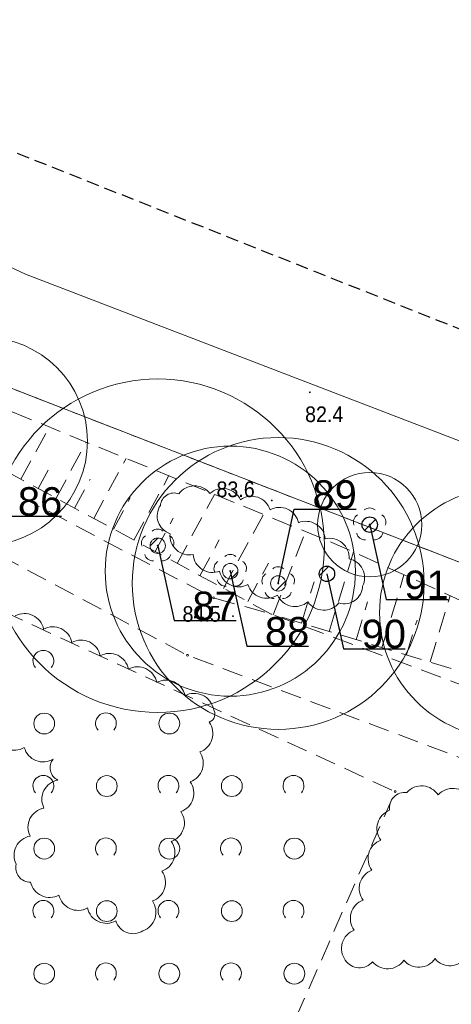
# Model space of a CAD drawing. Header units: metres. Extents: x 6540907 to 6541833, y 5893434 to 5894895.
# Tile 57 of 256: x 6541266 to 6541286, y 5893682 to 5893729. Entities that reach past the tile are written whole.
import ezdxf
from ezdxf import colors
from ezdxf.entities.mleader import LeaderData, LeaderLine
from ezdxf.math import Vec2, Vec3

# ---------------------------------------------------------------- set-up
doc = ezdxf.new("R2010")
doc.units = ezdxf.units.M
doc.header["$MEASUREMENT"] = 0
for name, pattern in [('1.0_0.5', [1.5, 1, -0.5]), ('2', [0.9, 0.6, -0.3]), ('219-500', [0, 0]), ('egug-500', [1, 0.5, -0.5])]:
    doc.linetypes.add(name, pattern=pattern)
doc.layers.get('0').update_dxf_attribs({"color": 2, "linetype": 'CONTINUOUS', "lineweight": 5})
for name, color, linetype, lineweight in [('140-Punkty robocze', 251, 'CONTINUOUS', 9), ('218-kontur użytku gruntowego', 251, 'CONTINUOUS', 9), ('219-działka ewidencyjna', 152, 'CONTINUOUS', 18), ('chodnik', 251, 'CONTINUOUS', 9), ('drzewo liściaste', 251, 'CONTINUOUS', 9), ('pikieta naturalna', 251, 'CONTINUOUS', 9), ('pikieta naturalna-Atr2', 251, 'CONTINUOUS', 9), ('skarpa nieumocniona', 251, 'CONTINUOUS', 9), ('woda stojąca', 251, 'CONTINUOUS', 9), ('z_g_TOPOLE_e2', 30, 'CONTINUOUS', 20), ('z_g_TOPOLE_out_E1', 12, 'CONTINUOUS', 20), ('z_i_drzewa_liściste_korony', 66, 'CONTINUOUS', 20), ('z_i_drzewa_opis', 7, 'CONTINUOUS', 25), ('zadrzewienie  zakrzewienie', 252, 'CONTINUOUS', 15), ('Zakres', 252, 'CONTINUOUS', 15)]:
    doc.layers.add(name, color=color, linetype=linetype, lineweight=lineweight)
doc.layers.add('z_i_masywy_grupy', color=7, linetype='CONTINUOUS', lineweight=13, true_color=0x7f926c)
doc.styles.add('Opisowy', font='arial.ttf')
doc.styles.get("Standard").update_dxf_attribs({"font": 'Arial', "width": 0.75})

# ---------------------------------------------------------------- blocks, each defined once
blk = doc.blocks.new('PW01')
at = {"linetype": 'Continuous', "lineweight": 13}
h = blk.add_hatch(color=0, dxfattribs=at)
edge = h.paths.add_edge_path()
edge.add_arc((0, 0), 0.045, 0, 360)
blk = doc.blocks.new('OTZK1')
at = {"color": 0, "linetype": 'Continuous'}
blk.add_circle((0, 0), 0.5, dxfattribs=at)
blk = doc.blocks.new('OTZK2')
at = {"color": 0, "linetype": 'Continuous'}
blk.add_arc((0, 0), 0.5, 318.85, 221.162, dxfattribs=at)
blk = doc.blocks.new('OP021')
at = {"linetype": 'Continuous', "lineweight": 13}
h = blk.add_hatch(color=0, dxfattribs=at)
edge = h.paths.add_edge_path()
edge.add_arc((0, 0), 0.05, 0, 360)
at = {"color": 0, "linetype": 'Continuous', "lineweight": 13}
for centre, start, end in [((0, 0.4), 49.272, 130.728), ((-0.38, 0.124), 121.308, 202.548), ((0.38, 0.124), 337.452, 58.692), ((-0.235, -0.324), 193.221, 274.871), ((0.235, -0.324), 265.129, 346.779)]:
    blk.add_arc(centre, 0.4, start, end, dxfattribs=at)
blk = doc.blocks.new('PIKIETA')
at = {"color": 0}
blk.add_circle((0, 0), 0.045, dxfattribs=at)
blk = doc.blocks.new('_None')
blk = doc.blocks.new('punkt')
h = blk.add_hatch()
h.set_pattern_fill('ANSI32', color=256, scale=0.2)
h.set_pattern_definition([(45, (-4781848.87, -5644337.08), (-1.34703841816, 1.34703841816), []), (45, (-4781847.972, -5644337.08), (-1.34703841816, 1.34703841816), [])])
edge = h.paths.add_edge_path()
edge.add_arc((0, 0), 0.243, 0, 360)
blk.add_circle((0, 0), 0.243)

msp = doc.modelspace()

# ---------------------------------------------------------------- linework, layer by layer
at = {"layer": '218-kontur użytku gruntowego', "linetype": 'egug-500', "lineweight": 18, "flags": 128}
for points in [[(6541308.83, 5893694.633), (6541244.66, 5893719.543)], [(6541244.66, 5893719.543), (6541308.83, 5893694.633)]]:
    msp.add_lwpolyline(points, dxfattribs=at)
at = {"layer": '219-działka ewidencyjna', "linetype": '219-500', "lineweight": 18, "flags": 128}
msp.add_lwpolyline([(6541308.83, 5893694.633), (6541244.66, 5893719.543)], dxfattribs=at)
at = {"layer": 'chodnik', "linetype": '1.0_0.5', "lineweight": 18, "flags": 128}
msp.add_lwpolyline([(6541148.09, 5893710.203), (6541121.4, 5893696.703), (6541122.75, 5893694.813), (6541149.27, 5893707.443), (6541185.84, 5893721.063), (6541214.53, 5893724.553), (6541220.14, 5893724.063), (6541232.78, 5893720.543), (6541273.74, 5893698.723), (6541292.32, 5893691.733), (6541299.58, 5893690.083), (6541311.46, 5893689.823), (6541320.71, 5893691.523), (6541358.75, 5893703.013), (6541381.84, 5893702.763), (6541383.11, 5893702.283), (6541394.29, 5893699.463), (6541417.15, 5893690.503), (6541419.74, 5893688.413), (6541430.87, 5893678.663), (6541433.75, 5893676.303), (6541442.13, 5893664.703), (6541450.88, 5893651.853), (6541461.26, 5893638.503), (6541472.88, 5893627.113), (6541484.16, 5893618.953), (6541492.85, 5893614.033), (6541512, 5893607.153), (6541515.21, 5893606.553), (6541516.3, 5893609.153), (6541512.94, 5893609.993), (6541494.11, 5893616.773), (6541485.78, 5893621.473), (6541474.82, 5893629.413), (6541463.5, 5893640.503), (6541453.3, 5893653.613), (6541444.59, 5893666.423), (6541435.95, 5893678.383), (6541432.81, 5893680.953), (6541421.67, 5893690.713), (6541418.67, 5893693.123), (6541395.21, 5893702.323), (6541384.01, 5893705.143), (6541382.4, 5893705.763), (6541358.33, 5893706.013), (6541320.17, 5893694.503), (6541310.58, 5893692.443), (6541305.73, 5893692.423), (6541301.24, 5893692.623), (6541301.24, 5893692.623), (6541293.42, 5893694.873), (6541277.75, 5893700.703), (6541274.98, 5893701.483), (6541233.63, 5893723.153), (6541220.53, 5893727.123), (6541214.73, 5893727.193), (6541185.16, 5893724.013)], close=True, dxfattribs=at)
at = {"layer": 'skarpa nieumocniona', "linetype": '1.0_0.5', "lineweight": 18, "flags": 128}
msp.add_lwpolyline([(6541238.86, 5893726.253), (6541222.53, 5893736.273), (6541210.27, 5893741.943), (6541202.83, 5893742.693), (6541175.26, 5893742.363), (6541172.11, 5893741.023), (6541146.54, 5893728.643), (6541121.4, 5893713.943), (6541116.81, 5893708.583), (6541123.07, 5893711.833), (6541147.87, 5893726.103), (6541176.95, 5893739.963), (6541201.06, 5893739.783), (6541202.53, 5893739.683), (6541208.92, 5893738.703), (6541221.57, 5893733.963), (6541245.99, 5893719.033), (6541263.08, 5893708.613), (6541277.75, 5893700.703), (6541302.09, 5893693.353), (6541317.41, 5893694.423), (6541352.27, 5893704.453), (6541358.33, 5893706.013), (6541366.33, 5893706.573), (6541360.81, 5893706.933), (6541351.4, 5893707.533), (6541327.52, 5893701.203), (6541315.64, 5893697.833), (6541306.2, 5893696.213), (6541295.24, 5893697.573), (6541280.67, 5893704.143), (6541263.34, 5893711.213), (6541258.09, 5893714.333)], close=True, dxfattribs=at)
for points in [[(6541265.75, 5893707.173), (6541267.11, 5893709.673)], [(6541267.44, 5893706.263), (6541268.88, 5893708.953)], [(6541266.58, 5893706.723), (6541267.28, 5893708.023)], [(6541269.24, 5893705.293), (6541270.79, 5893708.173)], [(6541268.32, 5893705.783), (6541269.07, 5893707.173)], [(6541271.17, 5893704.253), (6541272.84, 5893707.343)], [(6541270.19, 5893704.783), (6541270.99, 5893706.273)], [(6541273.24, 5893703.133), (6541275.03, 5893706.443)], [(6541272.19, 5893703.703), (6541273.05, 5893705.303)], [(6541275.46, 5893701.933), (6541277.38, 5893705.483)], [(6541277.85, 5893700.673), (6541279.4, 5893704.663)], [(6541274.33, 5893702.543), (6541275.26, 5893704.263)], [(6541280.54, 5893699.863), (6541281.7, 5893703.683)], [(6541276.63, 5893701.303), (6541277.62, 5893703.143)], [(6541283.07, 5893699.093), (6541284.12, 5893702.583)], [(6541279.21, 5893700.263), (6541279.81, 5893702.253)], [(6541285.38, 5893698.403), (6541286.34, 5893701.583)], [(6541281.83, 5893699.473), (6541282.38, 5893701.293)], [(6541284.25, 5893698.743), (6541284.75, 5893700.413)]]:
    msp.add_lwpolyline(points, dxfattribs=at)
at = {"layer": 'woda stojąca', "linetype": 'Continuous', "lineweight": 18, "flags": 128}
msp.add_lwpolyline([(6541074.57, 5893702.573), (6541086.39, 5893706.053), (6541096.18, 5893707.193), (6541105.39, 5893710.673), (6541116.8, 5893716.053), (6541141.83, 5893735.263), (6541172.37, 5893747.283), (6541190.02, 5893753.123), (6541205.73, 5893749.163), (6541217.2, 5893745.543), (6541235.79, 5893731.133), (6541265.97, 5893717.013), (6541297.72, 5893704.803), (6541316.24, 5893704.333), (6541351.89, 5893719.333), (6541367.34, 5893722.853), (6541389.88, 5893720.183)], dxfattribs=at)
at = {"layer": 'z_g_TOPOLE_e2', "linetype": 'Continuous'}
msp.add_circle((6541288.952, 5893700.759), 6, dxfattribs=at)
at = {"layer": 'z_g_TOPOLE_out_E1', "linetype": 'Continuous'}
for centre, radius in [((6541272.311, 5893703.981), 8), ((6541278.091, 5893702.171), 7), ((6541275.791, 5893702.761), 6), ((6541282.481, 5893704.991), 2.5)]:
    msp.add_circle(centre, radius, dxfattribs=at)
at = {"layer": 'z_i_drzewa_liściste_korony', "linetype": 'Continuous'}
msp.add_circle((6541263.941, 5893708.991), 5, dxfattribs=at)
at = {"layer": 'z_i_masywy_grupy', "linetype": 'Continuous'}
msp.add_lwpolyline([(6541272.441, 5893705.913, 0.5), (6541272.902, 5893704.558, 0.5), (6541274.013, 5893703.557, 0.5), (6541275.281, 5893702.758, 0.5), (6541276.635, 5893702.114, 0.5), (6541278.049, 5893701.615, 0.5), (6541279.511, 5893701.286, 0.5), (6541281.005, 5893701.24, 0.5), (6541282.136, 5893702.038, 0.5), (6541281.493, 5893703.347, 0.5), (6541280.349, 5893704.313, 0.5), (6541279.064, 5893705.085, 0.5), (6541277.701, 5893705.709, 0.5), (6541276.281, 5893706.189, 0.5), (6541274.813, 5893706.489, 0.5), (6541273.32, 5893706.47, 0.5)], format="xyb", close=True, dxfattribs=at)
for points in [[(6541264.517, 5893694.859, 0.5), (6541265.909, 5893694.301, 0.5), (6541267.302, 5893693.744, 0.5), (6541267.519, 5893692.737, 0.5), (6541266.852, 5893691.393, 0.5), (6541266.186, 5893690.049, 0.5), (6541265.519, 5893688.706, 0.5), (6541266.208, 5893687.843, 0.5), (6541267.573, 5893687.221, 0.5), (6541268.938, 5893686.599, 0.5), (6541270.303, 5893685.977, 0.5), (6541271.601, 5893685.506, 0.5), (6541272.054, 5893686.935, 0.5), (6541272.508, 5893688.365, 0.5), (6541272.962, 5893689.795, 0.5), (6541273.416, 5893691.224, 0.5), (6541273.87, 5893692.654, 0.5), (6541274.324, 5893694.084, 0.5), (6541274.778, 5893695.514, 0.5), (6541274.979, 5893696.149, 0.5), (6541273.622, 5893696.788, 0.5), (6541272.265, 5893697.426, 0.5), (6541270.908, 5893698.065, 0.5), (6541269.551, 5893698.704, 0.5), (6541268.193, 5893699.343, 0.5), (6541266.836, 5893699.982, 0.5), (6541265.479, 5893700.62, 0.5)], [(6541287.256, 5893691.906, 0.5), (6541285.761, 5893692.023, 0.5), (6541284.265, 5893692.139, 0.5), (6541283.436, 5893691.288, 0.5), (6541283.011, 5893689.85, 0.5), (6541282.586, 5893688.411, 0.5), (6541282.161, 5893686.973, 0.5), (6541281.736, 5893685.534, 0.5), (6541281.311, 5893684.095, 0.5), (6541282.617, 5893684.019, 0.5), (6541284.115, 5893684.093, 0.5), (6541285.613, 5893684.168, 0.5), (6541287.112, 5893684.242, 0.5)]]:
    msp.add_lwpolyline(points, format="xyb", dxfattribs=at)
at = {"layer": 'zadrzewienie  zakrzewienie', "linetype": '1.0_0.5', "lineweight": 18, "flags": 128}
msp.add_lwpolyline([(6541044.04, 5893600.363), (6541052.84, 5893607.023), (6541069.7, 5893618.673), (6541101.31, 5893643.953), (6541129.24, 5893651.763), (6541152.03, 5893668.723), (6541169.97, 5893678.863), (6541187.83, 5893674.933), (6541224.49, 5893675.773), (6541248.1, 5893669.873), (6541267.08, 5893654.243), (6541283.7, 5893692.183), (6541223.9, 5893719.683), (6541201.6, 5893720.583), (6541164.6, 5893711.183), (6541087.7, 5893675.783), (6541061.02, 5893658.283), (6541036.66, 5893639.783), (6541017.58, 5893626.913), (6541015.78, 5893624.393), (6541016.59, 5893621.333), (6541020.64, 5893617.463)], close=True, dxfattribs=at)
at = {"layer": 'Zakres', "linetype": '2', "lineweight": 25, "flags": 128}
msp.add_lwpolyline([(6541682.61, 5893538.602), (6541557.28, 5893643.783), (6541380.44, 5893717.283), (6541307.38, 5893706.193), (6541211.66, 5893744.233), (6541170.76, 5893749.163), (6541137.92, 5893734.863), (6541058.11, 5893726.893), (6540997.5, 5893673.663), (6540930.81, 5893582.593)], dxfattribs=at)

# ---------------------------------------------------------------- block references
at = {"layer": '140-Punkty robocze', "linetype": 'Continuous', "lineweight": 13}
for p in [(6541274.98, 5893701.483), (6541273.74, 5893698.723), (6541283.7, 5893692.183)]:
    msp.add_blockref('PIKIETA', p, dxfattribs=at)
at = {"layer": 'drzewo liściaste', "linetype": 'Continuous', "lineweight": 18}
for p in [(6541282.48, 5893704.993), (6541282.48, 5893704.993), (6541282.48, 5893704.993), (6541272.31, 5893703.983), (6541272.31, 5893703.983), (6541272.31, 5893703.983), (6541275.79, 5893702.763), (6541275.79, 5893702.763), (6541275.79, 5893702.763), (6541278.09, 5893702.173), (6541278.09, 5893702.173), (6541278.09, 5893702.173)]:
    msp.add_blockref('OP021', p, dxfattribs=at)
at = {"layer": 'pikieta naturalna', "linetype": 'Continuous', "lineweight": 13}
for p in [(6541279.61, 5893711.343), (6541277.78, 5893706.153), (6541275.92, 5893700.603)]:
    msp.add_blockref('PW01', p, dxfattribs=at)
at = {"layer": 'z_g_TOPOLE_out_E1', "linetype": 'Continuous', "xscale": 1.520278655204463, "yscale": 1.520278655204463, "zscale": 1.520278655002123}
for p in [(6541272.311, 5893703.981), (6541275.791, 5893702.761), (6541278.091, 5893702.171)]:
    msp.add_blockref('punkt', p, dxfattribs=at)
at = {"layer": 'z_i_drzewa_opis', "ltscale": 0.01, "xscale": 1.520278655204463, "yscale": 1.520278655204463, "zscale": 1.520278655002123}
for p in [(6541282.481, 5893704.991), (6541280.428, 5893702.634)]:
    msp.add_blockref('punkt', p, dxfattribs=at)
at = {"layer": 'zadrzewienie  zakrzewienie', "linetype": 'Continuous', "lineweight": 18}
for name, p in [('OTZK2', (6541266.824, 5893698.46)), ('OTZK1', (6541266.866, 5893695.449)), ('OTZK2', (6541269.824, 5893695.46)), ('OTZK1', (6541272.866, 5893695.449)), ('OTZK2', (6541266.824, 5893692.46)), ('OTZK1', (6541269.866, 5893692.449)), ('OTZK2', (6541272.824, 5893692.46)), ('OTZK1', (6541275.866, 5893692.449)), ('OTZK2', (6541278.824, 5893692.46)), ('OTZK2', (6541269.824, 5893689.46)), ('OTZK2', (6541275.824, 5893689.46)), ('OTZK1', (6541266.866, 5893689.449)), ('OTZK1', (6541272.866, 5893689.449)), ('OTZK1', (6541278.866, 5893689.449)), ('OTZK2', (6541266.824, 5893686.46)), ('OTZK1', (6541269.866, 5893686.449)), ('OTZK2', (6541272.824, 5893686.46)), ('OTZK1', (6541275.866, 5893686.449)), ('OTZK2', (6541278.824, 5893686.46)), ('OTZK1', (6541266.866, 5893683.449)), ('OTZK2', (6541269.824, 5893683.46)), ('OTZK1', (6541272.866, 5893683.449)), ('OTZK2', (6541275.824, 5893683.46)), ('OTZK1', (6541278.866, 5893683.449))]:
    msp.add_blockref(name, p, dxfattribs=at)

# ---------------------------------------------------------------- texts
at = {"layer": 'pikieta naturalna-Atr2', "width": 0.9}
for s, p in [('82.4', (6541279.38, 5893709.913)), ('83.6', (6541275.13, 5893706.313)), ('84.5', (6541273.5, 5893700.333))]:
    msp.add_text(s, height=0.75, dxfattribs=at).set_placement(p)

# ---------------------------------------------------------------- leaders
at = {"layer": 'z_g_TOPOLE_out_E1', "linetype": 'Continuous'}
ml = msp.add_multileader_mtext('Standard', dxfattribs=at)
ml.set_content('89', color=256, style='Opisowy')
ml.set_leader_properties()
ml.set_arrow_properties(name='NONE')
ml.build(insert=Vec2(0, 0))
ml.multileader.update_dxf_attribs({"has_dogleg": 0, "text_left_attachment_type": 6, "text_right_attachment_type": 5, "text_top_attachment_type": 0, "text_bottom_attachment_type": 0, "dogleg_length": 1.914, "arrow_head_size": 7.005})
ctx = ml.context
ctx.base_point, ctx.char_height, ctx.arrow_head_size, ctx.landing_gap_size, ctx.plane_origin = Vec3(6541278.862, 5893705.731), 1.3683, 7.005, 0.876, Vec3(6541271.508, 5893694.194)
ctx.left_attachment, ctx.right_attachment, ctx.attachment_type = 6, 5, 2
notes = []
notes.append((ctx, [(1, (1, 1, 0), (6541275.821, 5893705.731), (1, 0), 3.041, [(0, [(6541278.091, 5893702.171), (6541278.862, 5893705.731), (6541278.862, 5893705.731), (6541278.862, 5893705.731), (6541278.862, 5893705.731), (6541278.862, 5893705.731), (6541278.862, 5893705.731), (6541278.862, 5893705.731), (6541278.862, 5893705.731), (6541278.862, 5893705.731), (6541278.862, 5893705.731), (6541278.862, 5893705.731), (6541278.862, 5893705.731), (6541278.862, 5893705.731), (6541278.862, 5893705.731), (6541278.862, 5893705.731), (6541278.862, 5893705.731), (6541278.862, 5893705.731), (6541278.862, 5893705.731), (6541278.862, 5893705.731), (6541278.862, 5893705.731), (6541278.862, 5893705.731), (6541278.862, 5893705.731), (6541278.862, 5893705.731), (6541278.862, 5893705.731), (6541278.862, 5893705.731), (6541278.862, 5893705.731), (6541278.862, 5893705.731), (6541278.862, 5893705.731), (6541278.862, 5893705.731), (6541278.862, 5893705.731), (6541278.862, 5893705.731), (6541278.862, 5893705.731), (6541278.862, 5893705.731), (6541278.862, 5893705.731), (6541278.862, 5893705.731), (6541278.862, 5893705.731), (6541278.862, 5893705.731), (6541278.862, 5893705.731), (6541278.862, 5893705.731), (6541278.862, 5893705.731), (6541278.862, 5893705.731), (6541278.862, 5893705.731), (6541278.862, 5893705.731), (6541278.862, 5893705.731), (6541278.862, 5893705.731), (6541278.862, 5893705.731), (6541278.862, 5893705.731), (6541278.862, 5893705.731), (6541278.862, 5893705.731), (6541278.862, 5893705.731), (6541278.862, 5893705.731), (6541278.862, 5893705.731), (6541278.862, 5893705.731), (6541278.862, 5893705.731), (6541278.862, 5893705.731), (6541278.862, 5893705.731), (6541278.862, 5893705.731), (6541278.862, 5893705.731), (6541278.862, 5893705.731), (6541278.862, 5893705.731), (6541278.862, 5893705.731), (6541278.862, 5893705.731), (6541278.862, 5893705.731), (6541278.862, 5893705.731), (6541278.862, 5893705.731), (6541278.862, 5893705.731), (6541278.862, 5893705.731), (6541278.862, 5893705.731), (6541278.862, 5893705.731), (6541278.862, 5893705.731), (6541278.862, 5893705.731), (6541278.862, 5893705.731), (6541278.862, 5893705.731), (6541278.862, 5893705.731), (6541278.862, 5893705.731), (6541278.862, 5893705.731), (6541278.862, 5893705.731), (6541278.862, 5893705.731), (6541278.862, 5893705.731), (6541278.862, 5893705.731), (6541278.862, 5893705.731), (6541278.862, 5893705.731), (6541278.862, 5893705.731), (6541278.862, 5893705.731), (6541278.862, 5893705.731), (6541278.862, 5893705.731), (6541278.862, 5893705.731), (6541278.862, 5893705.731), (6541278.862, 5893705.731), (6541278.862, 5893705.731), (6541278.862, 5893705.731), (6541278.862, 5893705.731), (6541278.862, 5893705.731), (6541278.862, 5893705.731), (6541278.862, 5893705.731), (6541278.862, 5893705.731), (6541278.862, 5893705.731), (6541278.862, 5893705.731), (6541278.862, 5893705.731), (6541278.862, 5893705.731), (6541278.862, 5893705.731), (6541278.862, 5893705.731), (6541278.862, 5893705.731), (6541278.862, 5893705.731), (6541278.862, 5893705.731), (6541278.862, 5893705.731), (6541278.862, 5893705.731), (6541278.862, 5893705.731), (6541278.862, 5893705.731), (6541278.862, 5893705.731), (6541278.862, 5893705.731), (6541278.862, 5893705.731), (6541278.862, 5893705.731), (6541278.862, 5893705.731), (6541278.862, 5893705.731), (6541278.862, 5893705.731), (6541278.862, 5893705.731), (6541278.862, 5893705.731), (6541278.862, 5893705.731), (6541278.862, 5893705.731), (6541278.862, 5893705.731), (6541278.862, 5893705.731), (6541278.862, 5893705.731), (6541278.862, 5893705.731), (6541278.862, 5893705.731)], 256, [])])]))
ctx.mtext.insert, ctx.mtext.flow_direction = Vec3(6541279.737, 5893707.122), 5
ml = msp.add_multileader_mtext('Standard', dxfattribs=at)
ml.set_content('91', color=256, style='Opisowy')
ml.set_leader_properties()
ml.set_arrow_properties(name='NONE')
ml.build(insert=Vec2(0, 0))
ml.multileader.update_dxf_attribs({"has_dogleg": 0, "text_left_attachment_type": 6, "text_right_attachment_type": 5, "text_top_attachment_type": 0, "text_bottom_attachment_type": 0, "dogleg_length": 1.914, "arrow_head_size": 7.005})
ctx = ml.context
ctx.base_point, ctx.char_height, ctx.arrow_head_size, ctx.landing_gap_size, ctx.plane_origin = Vec3(6541283.27, 5893701.398), 1.3683, 7.005, 0.876, Vec3(6541275.898, 5893697.014)
ctx.left_attachment, ctx.right_attachment, ctx.attachment_type = 6, 5, 2
notes.append((ctx, [(1, (1, 1, 0), (6541280.229, 5893701.398), (1, 0), 3.041, [(0, [(6541282.481, 5893704.991), (6541283.27, 5893701.398), (6541283.27, 5893701.398), (6541283.27, 5893701.398), (6541283.27, 5893701.398), (6541283.27, 5893701.398), (6541283.27, 5893701.398), (6541283.27, 5893701.398), (6541283.27, 5893701.398), (6541283.27, 5893701.398), (6541283.27, 5893701.398), (6541283.27, 5893701.398), (6541283.27, 5893701.398), (6541283.27, 5893701.398), (6541283.27, 5893701.398), (6541283.27, 5893701.398), (6541283.27, 5893701.398), (6541283.27, 5893701.398), (6541283.27, 5893701.398), (6541283.27, 5893701.398), (6541283.27, 5893701.398), (6541283.27, 5893701.398), (6541283.27, 5893701.398), (6541283.27, 5893701.398), (6541283.27, 5893701.398), (6541283.27, 5893701.398), (6541283.27, 5893701.398), (6541283.27, 5893701.398), (6541283.27, 5893701.398), (6541283.27, 5893701.398), (6541283.27, 5893701.398), (6541283.27, 5893701.398), (6541283.27, 5893701.398), (6541283.27, 5893701.398), (6541283.27, 5893701.398), (6541283.27, 5893701.398), (6541283.27, 5893701.398), (6541283.27, 5893701.398), (6541283.27, 5893701.398), (6541283.27, 5893701.398), (6541283.27, 5893701.398), (6541283.27, 5893701.398), (6541283.27, 5893701.398), (6541283.27, 5893701.398), (6541283.27, 5893701.398), (6541283.27, 5893701.398), (6541283.27, 5893701.398), (6541283.27, 5893701.398), (6541283.27, 5893701.398), (6541283.27, 5893701.398), (6541283.27, 5893701.398), (6541283.27, 5893701.398), (6541283.27, 5893701.398), (6541283.27, 5893701.398), (6541283.27, 5893701.398), (6541283.27, 5893701.398), (6541283.27, 5893701.398), (6541283.27, 5893701.398), (6541283.27, 5893701.398), (6541283.27, 5893701.398), (6541283.27, 5893701.398), (6541283.27, 5893701.398), (6541283.27, 5893701.398), (6541283.27, 5893701.398), (6541283.27, 5893701.398), (6541283.27, 5893701.398), (6541283.27, 5893701.398), (6541283.27, 5893701.398), (6541283.27, 5893701.398), (6541283.27, 5893701.398), (6541283.27, 5893701.398), (6541283.27, 5893701.398), (6541283.27, 5893701.398), (6541283.27, 5893701.398), (6541283.27, 5893701.398), (6541283.27, 5893701.398), (6541283.27, 5893701.398), (6541283.27, 5893701.398), (6541283.27, 5893701.398), (6541283.27, 5893701.398), (6541283.27, 5893701.398), (6541283.27, 5893701.398), (6541283.27, 5893701.398), (6541283.27, 5893701.398), (6541283.27, 5893701.398), (6541283.27, 5893701.398), (6541283.27, 5893701.398), (6541283.27, 5893701.398), (6541283.27, 5893701.398), (6541283.27, 5893701.398), (6541283.27, 5893701.398), (6541283.27, 5893701.398), (6541283.27, 5893701.398), (6541283.27, 5893701.398), (6541283.27, 5893701.398), (6541283.27, 5893701.398), (6541283.27, 5893701.398), (6541283.27, 5893701.398), (6541283.27, 5893701.398), (6541283.27, 5893701.398), (6541283.27, 5893701.398), (6541283.27, 5893701.398), (6541283.27, 5893701.398), (6541283.27, 5893701.398), (6541283.27, 5893701.398), (6541283.27, 5893701.398), (6541283.27, 5893701.398), (6541283.27, 5893701.398), (6541283.27, 5893701.398), (6541283.27, 5893701.398), (6541283.27, 5893701.398), (6541283.27, 5893701.398), (6541283.27, 5893701.398), (6541283.27, 5893701.398), (6541283.27, 5893701.398), (6541283.27, 5893701.398), (6541283.27, 5893701.398), (6541283.27, 5893701.398), (6541283.27, 5893701.398), (6541283.27, 5893701.398), (6541283.27, 5893701.398), (6541283.27, 5893701.398), (6541283.27, 5893701.398), (6541283.27, 5893701.398), (6541283.27, 5893701.398), (6541283.27, 5893701.398)], 256, [])])]))
ctx.mtext.insert, ctx.mtext.flow_direction = Vec3(6541284.145, 5893702.79), 5
ml = msp.add_multileader_mtext('Standard', dxfattribs=at)
ml.set_content('87', color=256, style='Opisowy')
ml.set_leader_properties()
ml.set_arrow_properties(name='NONE')
ml.build(insert=Vec2(0, 0))
ml.multileader.update_dxf_attribs({"has_dogleg": 0, "text_left_attachment_type": 6, "text_right_attachment_type": 5, "text_top_attachment_type": 0, "text_bottom_attachment_type": 0, "dogleg_length": 1.914, "arrow_head_size": 7.005})
ctx = ml.context
ctx.base_point, ctx.char_height, ctx.arrow_head_size, ctx.landing_gap_size, ctx.plane_origin = Vec3(6541273.1, 5893700.388), 1.3683, 7.005, 0.876, Vec3(6541265.728, 5893696.004)
ctx.left_attachment, ctx.right_attachment, ctx.attachment_type = 6, 5, 2
notes.append((ctx, [(1, (1, 1, 0), (6541270.059, 5893700.388), (1, 0), 3.041, [(0, [(6541272.311, 5893703.981), (6541273.1, 5893700.388), (6541273.1, 5893700.388), (6541273.1, 5893700.388), (6541273.1, 5893700.388), (6541273.1, 5893700.388), (6541273.1, 5893700.388), (6541273.1, 5893700.388), (6541273.1, 5893700.388), (6541273.1, 5893700.388), (6541273.1, 5893700.388), (6541273.1, 5893700.388), (6541273.1, 5893700.388), (6541273.1, 5893700.388), (6541273.1, 5893700.388), (6541273.1, 5893700.388), (6541273.1, 5893700.388), (6541273.1, 5893700.388), (6541273.1, 5893700.388), (6541273.1, 5893700.388), (6541273.1, 5893700.388), (6541273.1, 5893700.388), (6541273.1, 5893700.388), (6541273.1, 5893700.388), (6541273.1, 5893700.388), (6541273.1, 5893700.388), (6541273.1, 5893700.388), (6541273.1, 5893700.388), (6541273.1, 5893700.388), (6541273.1, 5893700.388), (6541273.1, 5893700.388), (6541273.1, 5893700.388), (6541273.1, 5893700.388), (6541273.1, 5893700.388), (6541273.1, 5893700.388), (6541273.1, 5893700.388), (6541273.1, 5893700.388), (6541273.1, 5893700.388), (6541273.1, 5893700.388), (6541273.1, 5893700.388), (6541273.1, 5893700.388), (6541273.1, 5893700.388), (6541273.1, 5893700.388), (6541273.1, 5893700.388), (6541273.1, 5893700.388), (6541273.1, 5893700.388), (6541273.1, 5893700.388), (6541273.1, 5893700.388), (6541273.1, 5893700.388), (6541273.1, 5893700.388), (6541273.1, 5893700.388), (6541273.1, 5893700.388), (6541273.1, 5893700.388), (6541273.1, 5893700.388), (6541273.1, 5893700.388), (6541273.1, 5893700.388), (6541273.1, 5893700.388), (6541273.1, 5893700.388), (6541273.1, 5893700.388), (6541273.1, 5893700.388), (6541273.1, 5893700.388), (6541273.1, 5893700.388), (6541273.1, 5893700.388), (6541273.1, 5893700.388), (6541273.1, 5893700.388), (6541273.1, 5893700.388), (6541273.1, 5893700.388), (6541273.1, 5893700.388), (6541273.1, 5893700.388), (6541273.1, 5893700.388), (6541273.1, 5893700.388), (6541273.1, 5893700.388), (6541273.1, 5893700.388), (6541273.1, 5893700.388), (6541273.1, 5893700.388), (6541273.1, 5893700.388), (6541273.1, 5893700.388), (6541273.1, 5893700.388), (6541273.1, 5893700.388), (6541273.1, 5893700.388), (6541273.1, 5893700.388), (6541273.1, 5893700.388), (6541273.1, 5893700.388), (6541273.1, 5893700.388), (6541273.1, 5893700.388), (6541273.1, 5893700.388), (6541273.1, 5893700.388), (6541273.1, 5893700.388), (6541273.1, 5893700.388), (6541273.1, 5893700.388), (6541273.1, 5893700.388), (6541273.1, 5893700.388), (6541273.1, 5893700.388), (6541273.1, 5893700.388), (6541273.1, 5893700.388), (6541273.1, 5893700.388), (6541273.1, 5893700.388), (6541273.1, 5893700.388), (6541273.1, 5893700.388), (6541273.1, 5893700.388), (6541273.1, 5893700.388), (6541273.1, 5893700.388), (6541273.1, 5893700.388), (6541273.1, 5893700.388), (6541273.1, 5893700.388), (6541273.1, 5893700.388), (6541273.1, 5893700.388), (6541273.1, 5893700.388), (6541273.1, 5893700.388), (6541273.1, 5893700.388), (6541273.1, 5893700.388), (6541273.1, 5893700.388), (6541273.1, 5893700.388), (6541273.1, 5893700.388), (6541273.1, 5893700.388), (6541273.1, 5893700.388), (6541273.1, 5893700.388), (6541273.1, 5893700.388), (6541273.1, 5893700.388), (6541273.1, 5893700.388), (6541273.1, 5893700.388), (6541273.1, 5893700.388), (6541273.1, 5893700.388), (6541273.1, 5893700.388), (6541273.1, 5893700.388), (6541273.1, 5893700.388)], 256, [])])]))
ctx.mtext.insert, ctx.mtext.flow_direction = Vec3(6541273.975, 5893701.78), 5
ml = msp.add_multileader_mtext('Standard', dxfattribs=at)
ml.set_content('88', color=256, style='Opisowy')
ml.set_leader_properties()
ml.set_arrow_properties(name='NONE')
ml.build(insert=Vec2(0, 0))
ml.multileader.update_dxf_attribs({"has_dogleg": 0, "text_left_attachment_type": 6, "text_right_attachment_type": 5, "text_top_attachment_type": 0, "text_bottom_attachment_type": 0, "dogleg_length": 1.914, "arrow_head_size": 7.005})
ctx = ml.context
ctx.base_point, ctx.char_height, ctx.arrow_head_size, ctx.landing_gap_size, ctx.plane_origin = Vec3(6541276.58, 5893699.168), 1.3683, 7.005, 0.876, Vec3(6541269.208, 5893694.784)
ctx.left_attachment, ctx.right_attachment, ctx.attachment_type = 6, 5, 2
notes.append((ctx, [(1, (1, 1, 0), (6541273.539, 5893699.168), (1, 0), 3.041, [(0, [(6541275.791, 5893702.761), (6541276.58, 5893699.168), (6541276.58, 5893699.168), (6541276.58, 5893699.168), (6541276.58, 5893699.168), (6541276.58, 5893699.168), (6541276.58, 5893699.168), (6541276.58, 5893699.168), (6541276.58, 5893699.168), (6541276.58, 5893699.168), (6541276.58, 5893699.168), (6541276.58, 5893699.168), (6541276.58, 5893699.168), (6541276.58, 5893699.168), (6541276.58, 5893699.168), (6541276.58, 5893699.168), (6541276.58, 5893699.168), (6541276.58, 5893699.168), (6541276.58, 5893699.168), (6541276.58, 5893699.168), (6541276.58, 5893699.168), (6541276.58, 5893699.168), (6541276.58, 5893699.168), (6541276.58, 5893699.168), (6541276.58, 5893699.168), (6541276.58, 5893699.168), (6541276.58, 5893699.168), (6541276.58, 5893699.168), (6541276.58, 5893699.168), (6541276.58, 5893699.168), (6541276.58, 5893699.168), (6541276.58, 5893699.168), (6541276.58, 5893699.168), (6541276.58, 5893699.168), (6541276.58, 5893699.168), (6541276.58, 5893699.168), (6541276.58, 5893699.168), (6541276.58, 5893699.168), (6541276.58, 5893699.168), (6541276.58, 5893699.168), (6541276.58, 5893699.168), (6541276.58, 5893699.168), (6541276.58, 5893699.168), (6541276.58, 5893699.168), (6541276.58, 5893699.168), (6541276.58, 5893699.168), (6541276.58, 5893699.168), (6541276.58, 5893699.168), (6541276.58, 5893699.168), (6541276.58, 5893699.168), (6541276.58, 5893699.168), (6541276.58, 5893699.168), (6541276.58, 5893699.168), (6541276.58, 5893699.168), (6541276.58, 5893699.168), (6541276.58, 5893699.168), (6541276.58, 5893699.168), (6541276.58, 5893699.168), (6541276.58, 5893699.168), (6541276.58, 5893699.168), (6541276.58, 5893699.168), (6541276.58, 5893699.168), (6541276.58, 5893699.168), (6541276.58, 5893699.168), (6541276.58, 5893699.168), (6541276.58, 5893699.168), (6541276.58, 5893699.168), (6541276.58, 5893699.168), (6541276.58, 5893699.168), (6541276.58, 5893699.168), (6541276.58, 5893699.168), (6541276.58, 5893699.168), (6541276.58, 5893699.168), (6541276.58, 5893699.168), (6541276.58, 5893699.168), (6541276.58, 5893699.168), (6541276.58, 5893699.168), (6541276.58, 5893699.168), (6541276.58, 5893699.168), (6541276.58, 5893699.168), (6541276.58, 5893699.168), (6541276.58, 5893699.168), (6541276.58, 5893699.168), (6541276.58, 5893699.168), (6541276.58, 5893699.168), (6541276.58, 5893699.168), (6541276.58, 5893699.168), (6541276.58, 5893699.168), (6541276.58, 5893699.168), (6541276.58, 5893699.168), (6541276.58, 5893699.168), (6541276.58, 5893699.168), (6541276.58, 5893699.168), (6541276.58, 5893699.168), (6541276.58, 5893699.168), (6541276.58, 5893699.168), (6541276.58, 5893699.168), (6541276.58, 5893699.168), (6541276.58, 5893699.168), (6541276.58, 5893699.168), (6541276.58, 5893699.168), (6541276.58, 5893699.168), (6541276.58, 5893699.168), (6541276.58, 5893699.168), (6541276.58, 5893699.168), (6541276.58, 5893699.168), (6541276.58, 5893699.168), (6541276.58, 5893699.168), (6541276.58, 5893699.168), (6541276.58, 5893699.168), (6541276.58, 5893699.168), (6541276.58, 5893699.168), (6541276.58, 5893699.168), (6541276.58, 5893699.168), (6541276.58, 5893699.168), (6541276.58, 5893699.168), (6541276.58, 5893699.168), (6541276.58, 5893699.168), (6541276.58, 5893699.168), (6541276.58, 5893699.168), (6541276.58, 5893699.168), (6541276.58, 5893699.168), (6541276.58, 5893699.168), (6541276.58, 5893699.168), (6541276.58, 5893699.168), (6541276.58, 5893699.168)], 256, [])])]))
ctx.mtext.insert, ctx.mtext.flow_direction = Vec3(6541277.455, 5893700.56), 5
at = {"layer": 'z_i_drzewa_opis'}
ml = msp.add_multileader_mtext('Standard', dxfattribs=at)
ml.set_content('86', color=256, style='Opisowy')
ml.set_leader_properties()
ml.set_arrow_properties(name='NONE')
ml.build(insert=Vec2(0, 0))
ml.multileader.update_dxf_attribs({"has_dogleg": 0, "text_left_attachment_type": 6, "text_right_attachment_type": 5, "text_top_attachment_type": 0, "text_bottom_attachment_type": 0, "dogleg_length": 1.914, "arrow_head_size": 7.005})
ctx = ml.context
ctx.base_point, ctx.char_height, ctx.arrow_head_size, ctx.landing_gap_size, ctx.plane_origin = Vec3(6541264.73, 5893705.398), 1.3683, 7.005, 0.876, Vec3(6541257.358, 5893701.014)
ctx.left_attachment, ctx.right_attachment, ctx.attachment_type = 6, 5, 2
notes.append((ctx, [(1, (1, 1, 0), (6541261.689, 5893705.398), (1, 0), 3.041, [(0, [(6541263.941, 5893708.991), (6541264.73, 5893705.398), (6541264.73, 5893705.398), (6541264.73, 5893705.398), (6541264.73, 5893705.398), (6541264.73, 5893705.398), (6541264.73, 5893705.398), (6541264.73, 5893705.398), (6541264.73, 5893705.398), (6541264.73, 5893705.398), (6541264.73, 5893705.398), (6541264.73, 5893705.398), (6541264.73, 5893705.398), (6541264.73, 5893705.398), (6541264.73, 5893705.398), (6541264.73, 5893705.398), (6541264.73, 5893705.398), (6541264.73, 5893705.398), (6541264.73, 5893705.398), (6541264.73, 5893705.398), (6541264.73, 5893705.398), (6541264.73, 5893705.398), (6541264.73, 5893705.398), (6541264.73, 5893705.398), (6541264.73, 5893705.398), (6541264.73, 5893705.398), (6541264.73, 5893705.398), (6541264.73, 5893705.398), (6541264.73, 5893705.398), (6541264.73, 5893705.398), (6541264.73, 5893705.398), (6541264.73, 5893705.398), (6541264.73, 5893705.398), (6541264.73, 5893705.398), (6541264.73, 5893705.398), (6541264.73, 5893705.398), (6541264.73, 5893705.398), (6541264.73, 5893705.398), (6541264.73, 5893705.398), (6541264.73, 5893705.398), (6541264.73, 5893705.398), (6541264.73, 5893705.398), (6541264.73, 5893705.398), (6541264.73, 5893705.398), (6541264.73, 5893705.398), (6541264.73, 5893705.398), (6541264.73, 5893705.398), (6541264.73, 5893705.398), (6541264.73, 5893705.398), (6541264.73, 5893705.398), (6541264.73, 5893705.398), (6541264.73, 5893705.398), (6541264.73, 5893705.398), (6541264.73, 5893705.398), (6541264.73, 5893705.398), (6541264.73, 5893705.398), (6541264.73, 5893705.398), (6541264.73, 5893705.398), (6541264.73, 5893705.398), (6541264.73, 5893705.398), (6541264.73, 5893705.398), (6541264.73, 5893705.398), (6541264.73, 5893705.398), (6541264.73, 5893705.398), (6541264.73, 5893705.398), (6541264.73, 5893705.398), (6541264.73, 5893705.398), (6541264.73, 5893705.398), (6541264.73, 5893705.398), (6541264.73, 5893705.398), (6541264.73, 5893705.398), (6541264.73, 5893705.398), (6541264.73, 5893705.398), (6541264.73, 5893705.398), (6541264.73, 5893705.398), (6541264.73, 5893705.398), (6541264.73, 5893705.398), (6541264.73, 5893705.398), (6541264.73, 5893705.398), (6541264.73, 5893705.398), (6541264.73, 5893705.398), (6541264.73, 5893705.398), (6541264.73, 5893705.398), (6541264.73, 5893705.398), (6541264.73, 5893705.398), (6541264.73, 5893705.398), (6541264.73, 5893705.398), (6541264.73, 5893705.398), (6541264.73, 5893705.398), (6541264.73, 5893705.398), (6541264.73, 5893705.398), (6541264.73, 5893705.398), (6541264.73, 5893705.398), (6541264.73, 5893705.398), (6541264.73, 5893705.398), (6541264.73, 5893705.398), (6541264.73, 5893705.398), (6541264.73, 5893705.398), (6541264.73, 5893705.398), (6541264.73, 5893705.398), (6541264.73, 5893705.398), (6541264.73, 5893705.398), (6541264.73, 5893705.398), (6541264.73, 5893705.398), (6541264.73, 5893705.398), (6541264.73, 5893705.398), (6541264.73, 5893705.398), (6541264.73, 5893705.398), (6541264.73, 5893705.398), (6541264.73, 5893705.398), (6541264.73, 5893705.398), (6541264.73, 5893705.398), (6541264.73, 5893705.398), (6541264.73, 5893705.398), (6541264.73, 5893705.398), (6541264.73, 5893705.398), (6541264.73, 5893705.398), (6541264.73, 5893705.398), (6541264.73, 5893705.398), (6541264.73, 5893705.398), (6541264.73, 5893705.398), (6541264.73, 5893705.398), (6541264.73, 5893705.398), (6541264.73, 5893705.398), (6541264.73, 5893705.398), (6541264.73, 5893705.398)], 256, [])])]))
ctx.mtext.insert, ctx.mtext.flow_direction = Vec3(6541265.605, 5893706.79), 5
ml = msp.add_multileader_mtext('Standard', dxfattribs=at)
ml.set_content('90', color=256, style='Opisowy')
ml.set_leader_properties()
ml.set_arrow_properties(name='NONE')
ml.build(insert=Vec2(0, 0))
ml.multileader.update_dxf_attribs({"has_dogleg": 0, "text_left_attachment_type": 6, "text_right_attachment_type": 5, "text_top_attachment_type": 0, "text_bottom_attachment_type": 0, "dogleg_length": 1.914, "arrow_head_size": 7.005})
ctx = ml.context
ctx.base_point, ctx.char_height, ctx.arrow_head_size, ctx.landing_gap_size, ctx.plane_origin = Vec3(6541281.216, 5893699.041), 1.3683, 7.005, 0.876, Vec3(6541273.845, 5893694.657)
ctx.left_attachment, ctx.right_attachment, ctx.attachment_type = 6, 5, 2
notes.append((ctx, [(1, (1, 1, 0), (6541278.176, 5893699.041), (1, 0), 3.041, [(0, [(6541280.428, 5893702.634), (6541281.216, 5893699.041), (6541281.216, 5893699.041), (6541281.216, 5893699.041), (6541281.216, 5893699.041), (6541281.216, 5893699.041), (6541281.216, 5893699.041), (6541281.216, 5893699.041), (6541281.216, 5893699.041), (6541281.216, 5893699.041), (6541281.216, 5893699.041), (6541281.216, 5893699.041), (6541281.216, 5893699.041), (6541281.216, 5893699.041), (6541281.216, 5893699.041), (6541281.216, 5893699.041), (6541281.216, 5893699.041), (6541281.216, 5893699.041), (6541281.216, 5893699.041), (6541281.216, 5893699.041), (6541281.216, 5893699.041), (6541281.216, 5893699.041), (6541281.216, 5893699.041), (6541281.216, 5893699.041), (6541281.216, 5893699.041), (6541281.216, 5893699.041), (6541281.216, 5893699.041), (6541281.216, 5893699.041), (6541281.216, 5893699.041), (6541281.216, 5893699.041), (6541281.216, 5893699.041), (6541281.216, 5893699.041), (6541281.216, 5893699.041), (6541281.216, 5893699.041), (6541281.216, 5893699.041), (6541281.216, 5893699.041), (6541281.216, 5893699.041), (6541281.216, 5893699.041), (6541281.216, 5893699.041), (6541281.216, 5893699.041), (6541281.216, 5893699.041), (6541281.216, 5893699.041), (6541281.216, 5893699.041), (6541281.216, 5893699.041), (6541281.216, 5893699.041), (6541281.216, 5893699.041), (6541281.216, 5893699.041), (6541281.216, 5893699.041), (6541281.216, 5893699.041), (6541281.216, 5893699.041), (6541281.216, 5893699.041), (6541281.216, 5893699.041), (6541281.216, 5893699.041), (6541281.216, 5893699.041), (6541281.216, 5893699.041), (6541281.216, 5893699.041), (6541281.216, 5893699.041), (6541281.216, 5893699.041), (6541281.216, 5893699.041), (6541281.216, 5893699.041), (6541281.216, 5893699.041), (6541281.216, 5893699.041), (6541281.216, 5893699.041), (6541281.216, 5893699.041), (6541281.216, 5893699.041), (6541281.216, 5893699.041), (6541281.216, 5893699.041), (6541281.216, 5893699.041), (6541281.216, 5893699.041), (6541281.216, 5893699.041), (6541281.216, 5893699.041), (6541281.216, 5893699.041), (6541281.216, 5893699.041), (6541281.216, 5893699.041), (6541281.216, 5893699.041), (6541281.216, 5893699.041), (6541281.216, 5893699.041), (6541281.216, 5893699.041), (6541281.216, 5893699.041), (6541281.216, 5893699.041), (6541281.216, 5893699.041), (6541281.216, 5893699.041), (6541281.216, 5893699.041), (6541281.216, 5893699.041), (6541281.216, 5893699.041), (6541281.216, 5893699.041), (6541281.216, 5893699.041), (6541281.216, 5893699.041), (6541281.216, 5893699.041), (6541281.216, 5893699.041), (6541281.216, 5893699.041), (6541281.216, 5893699.041), (6541281.216, 5893699.041), (6541281.216, 5893699.041), (6541281.216, 5893699.041), (6541281.216, 5893699.041), (6541281.216, 5893699.041), (6541281.216, 5893699.041), (6541281.216, 5893699.041), (6541281.216, 5893699.041), (6541281.216, 5893699.041), (6541281.216, 5893699.041), (6541281.216, 5893699.041), (6541281.216, 5893699.041), (6541281.216, 5893699.041), (6541281.216, 5893699.041), (6541281.216, 5893699.041), (6541281.216, 5893699.041), (6541281.216, 5893699.041), (6541281.216, 5893699.041), (6541281.216, 5893699.041), (6541281.216, 5893699.041), (6541281.216, 5893699.041), (6541281.216, 5893699.041), (6541281.216, 5893699.041), (6541281.216, 5893699.041), (6541281.216, 5893699.041), (6541281.216, 5893699.041), (6541281.216, 5893699.041), (6541281.216, 5893699.041), (6541281.216, 5893699.041), (6541281.216, 5893699.041), (6541281.216, 5893699.041), (6541281.216, 5893699.041), (6541281.216, 5893699.041), (6541281.216, 5893699.041)], 256, [])])]))
ctx.mtext.insert, ctx.mtext.flow_direction = Vec3(6541282.092, 5893700.433), 5
for ctx, leaders in notes:
    for number, flags, end, landing, length, lines in leaders:
        leader = LeaderData()
        leader.index, (leader.has_last_leader_line, leader.has_dogleg_vector, leader.attachment_direction) = number, flags
        leader.last_leader_point, leader.dogleg_vector, leader.dogleg_length = Vec3(end), Vec3(landing), length
        for number, points, colour, breaks in lines:
            line = LeaderLine()
            line.index, line.vertices, line.color, line.breaks = number, Vec3.list(points), colors.encode_raw_color(colour), breaks
            leader.lines.append(line)
        ctx.leaders.append(leader)

doc.saveas('drawing.dxf')
